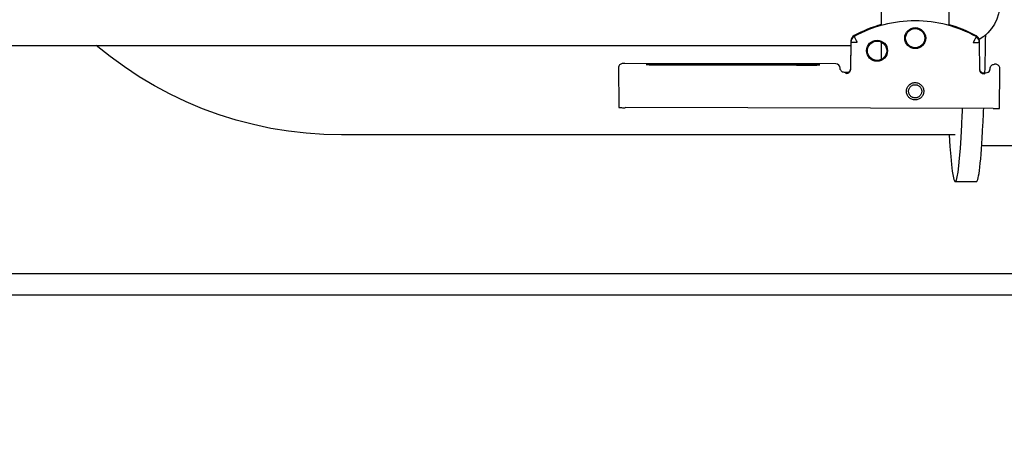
# Model space of a CAD drawing. Header units: millimetres. Extents: x 42924 to 92944, y -369470 to -179866.
# Tile 151 of 256: x 60412 to 60436, y -180945 to -180935. Entities that reach past the tile are written whole.
import ezdxf

# ---------------------------------------------------------------- set-up
doc = ezdxf.new("R2010")
doc.units = ezdxf.units.MM
doc.linetypes.add('DASHDOT', pattern=[25.4, 12.7, -6.35, 0, -6.35])
doc.layers.get('0').update_dxf_attribs({"color": 8})
for name, color, linetype in [('!! 0_ Istn-sciany', 8, 'Continuous'), ('!! 0_Osie', 8, 'DASHDOT'), ('0-osie-liniA', 8, 'DASHDOT')]:
    doc.layers.add(name, color=color, linetype=linetype)
doc.layers.add('!!_@ wypos sanit nd', color=8, linetype='Continuous', plot=False)
doc.layers.add('E_SAP_ZASIĘG', color=150, linetype='Continuous', plot=False)

# ---------------------------------------------------------------- blocks, each defined once
blk = doc.blocks.new('A$Cff2eaf8b')
for points in [[(-0.18941, 0.09963), (-0.19441, 0.09963)], [(-0.19567, 0.09113), (-0.20939, 0.09113)], [(-0.18941, 0.08863), (-0.04454, 0.08863), (-0.04035, 0.08853), (-0.03617, 0.08824), (-0.032, 0.08775), (-0.02786, 0.08707), (-0.02376, 0.08619), (-0.0197, 0.08513), (-0.0157, 0.08388), (-0.01176, 0.08244), (-0.00789, 0.08082), (-0.0041, 0.07902), (-0.0004, 0.07705), (0.0032, 0.0749), (0.0067, 0.0726), (0.01009, 0.07012), (0.01337, 0.0675)], [(-0.19839, 0.08237), (-0.11148, 0.08219)], [(-0.19594, 0.07411), (-0.19609, 0.07411), (-0.19639, 0.07411), (-0.19593, 0.07402), (-0.19578, 0.07396), (-0.19564, 0.07387), (-0.19551, 0.07376), (-0.1954, 0.07363), (-0.19532, 0.07349), (-0.19526, 0.07333), (-0.19523, 0.07317)], [(-0.16479, 0.06647), (-0.16466, 0.07302), (-0.16465, 0.07318), (-0.16461, 0.07333), (-0.16454, 0.07348), (-0.16445, 0.07361), (-0.16435, 0.07373), (-0.16422, 0.07383), (-0.16409, 0.07391), (-0.16394, 0.07396), (-0.16349, 0.07404), (-0.1638, 0.07405), (-0.16395, 0.07405)], [(-0.12195, 0.07209), (-0.15195, 0.07215)], [(-0.15195, 0.07205), (-0.12195, 0.07199)], [(-0.172, 0.07079), (-0.172, 0.06674)], [(0.16493, 0.0675), (-0.16477, 0.0675)], [(-0.172, 0.06279), (-0.172, -0.00182)]]:
    blk.add_lwpolyline(points)
for points in [[(-0.19989, 0.08236), (-0.19995, 0.07336, 0.009369), (-0.19994, 0.07293), (-0.19992, 0.07276), (-0.19986, 0.07259), (-0.19979, 0.07243), (-0.19968, 0.07229), (-0.19955, 0.07217), (-0.19941, 0.07208), (-0.19924, 0.07201), (-0.19908, 0.07197), (-0.19895, 0.07196), (-0.1988, 0.07196)], [(-0.16413, 0.07389), (-0.16324, 0.07389), (-0.16303, 0.07386), (-0.16283, 0.0738), (-0.16264, 0.07369), (-0.16249, 0.07354), (-0.16237, 0.07337), (-0.16228, 0.07317), (-0.16225, 0.07297, 0.002299), (-0.16224, 0.07285, 0.40455), (-0.16124, 0.07188), (-0.11145, 0.07178), (-0.11127, 0.07178), (-0.11111, 0.07178), (-0.111, 0.07178), (-0.11083, 0.07179), (-0.11065, 0.07183), (-0.11049, 0.0719), (-0.11033, 0.072), (-0.1102, 0.07212), (-0.11009, 0.07227), (-0.11001, 0.07243), (-0.10996, 0.07261), (-0.10995, 0.07279), (-0.10997, 0.08178), (-0.10998, 0.08217)], [(-0.19576, 0.07395), (-0.19665, 0.07395, 0.282591), (-0.19754, 0.0734), (-0.19758, 0.07331), (-0.19761, 0.0732), (-0.19763, 0.07311), (-0.19764, 0.07296, -0.415352), (-0.19865, 0.07196)], [(-0.19623, 0.07426), (-0.19588, 0.0742), (-0.19555, 0.07399), (-0.19533, 0.07367), (-0.19523, 0.07332), (-0.19513, 0.06676), (-0.19513, 0.0667, 0.265347), (-0.19435, 0.06544, 0.125711), (-0.17997, 0.06173, 0.125711), (-0.16558, 0.06538, 0.26954), (-0.1648, 0.06667), (-0.16467, 0.07322), (-0.16464, 0.07344), (-0.16456, 0.07365), (-0.16444, 0.07383), (-0.16428, 0.07399), (-0.1641, 0.0741), (-0.16389, 0.07417), (-0.16368, 0.0742)], [(-0.15993, -0.0325), (-0.17249, -0.0325, 0.405519), (-0.172, -0.032), (-0.172, -0.0313, 0.414214), (-0.1725, -0.0308), (-0.1875, -0.0308, 0.414214), (-0.188, -0.0313), (-0.188, -0.032, 0.405519), (-0.18751, -0.0325), (-0.19, -0.0325, -0.414214), (-0.2, -0.0225), (-0.2, 0.0575, -0.266001), (-0.19506, 0.06612)], [(-0.19513, 0.06651), (-0.19511, 0.06632), (-0.19509, 0.06622), (-0.19506, 0.06612), (-0.19503, 0.06602), (-0.19498, 0.06592), (-0.19493, 0.06582), (-0.19488, 0.06573), (-0.19482, 0.06564), (-0.19475, 0.06556), (-0.19468, 0.06548), (-0.1946, 0.06541), (-0.19452, 0.06535), (-0.19443, 0.06529), (-0.19434, 0.06524), (-0.19358, 0.06483), (-0.19281, 0.06445), (-0.19203, 0.0641), (-0.19125, 0.06376), (-0.19045, 0.06345), (-0.18964, 0.06316), (-0.18882, 0.06289), (-0.188, 0.06265), (-0.188, -0.01362, 0.414214)], [(-0.172, 0.0626), (-0.17117, 0.06284), (-0.17034, 0.0631), (-0.16952, 0.06339), (-0.16872, 0.0637), (-0.16792, 0.06404), (-0.16713, 0.06439), (-0.16635, 0.06477), (-0.16558, 0.06518), (-0.16557, 0.06518, 0.269546), (-0.16479, 0.06647)]]:
    blk.add_lwpolyline(points, format="xyb")
for points in [[(-0.17994, 0.08038), (-0.17974, 0.08037), (-0.17954, 0.08034), (-0.17935, 0.08029), (-0.17916, 0.08022), (-0.17897, 0.08013), (-0.1788, 0.08003), (-0.17864, 0.07991), (-0.17849, 0.07978), (-0.17836, 0.07963), (-0.17824, 0.07947), (-0.17814, 0.07929), (-0.17805, 0.07911), (-0.17798, 0.07892), (-0.17793, 0.07873), (-0.17791, 0.07853), (-0.1779, 0.07833), (-0.17791, 0.07813), (-0.17794, 0.07793), (-0.17799, 0.07773), (-0.17805, 0.07754), (-0.17814, 0.07736), (-0.17824, 0.07719), (-0.17836, 0.07703), (-0.1785, 0.07688), (-0.17865, 0.07675), (-0.17881, 0.07663), (-0.17898, 0.07652), (-0.17916, 0.07644), (-0.17935, 0.07637), (-0.17955, 0.07632), (-0.17975, 0.07629), (-0.17995, 0.07628), (-0.18015, 0.07629), (-0.18035, 0.07632), (-0.18054, 0.07637), (-0.18073, 0.07644), (-0.18091, 0.07653), (-0.18109, 0.07663), (-0.18125, 0.07675), (-0.18139, 0.07689), (-0.18153, 0.07704), (-0.18165, 0.0772), (-0.18175, 0.07737), (-0.18184, 0.07755), (-0.1819, 0.07774), (-0.18195, 0.07794), (-0.18198, 0.07813), (-0.18199, 0.07834), (-0.18198, 0.07854), (-0.18195, 0.07873), (-0.1819, 0.07893), (-0.18183, 0.07912), (-0.18175, 0.0793), (-0.18164, 0.07947), (-0.18152, 0.07963), (-0.18139, 0.07978), (-0.18124, 0.07992), (-0.18108, 0.08004), (-0.18091, 0.08014), (-0.18072, 0.08022), (-0.18053, 0.08029), (-0.18034, 0.08034), (-0.18014, 0.08037)], [(-0.17994, 0.07987), (-0.17979, 0.07987), (-0.17964, 0.07984), (-0.17949, 0.07981), (-0.17935, 0.07976), (-0.17921, 0.07969), (-0.17908, 0.07961), (-0.17896, 0.07952), (-0.17885, 0.07942), (-0.17874, 0.07931), (-0.17865, 0.07918), (-0.17858, 0.07905), (-0.17851, 0.07892), (-0.17846, 0.07877), (-0.17842, 0.07862), (-0.1784, 0.07847), (-0.17839, 0.07832), (-0.1784, 0.07817), (-0.17842, 0.07802), (-0.17846, 0.07787), (-0.17851, 0.07773), (-0.17858, 0.07759), (-0.17866, 0.07746), (-0.17875, 0.07734), (-0.17885, 0.07723), (-0.17896, 0.07712), (-0.17909, 0.07703), (-0.17922, 0.07696), (-0.17935, 0.07689), (-0.1795, 0.07684), (-0.17964, 0.0768), (-0.1798, 0.07678), (-0.17995, 0.07677), (-0.1801, 0.07678), (-0.18025, 0.07681), (-0.1804, 0.07684), (-0.18054, 0.07689), (-0.18068, 0.07696), (-0.18081, 0.07704), (-0.18093, 0.07713), (-0.18104, 0.07723), (-0.18114, 0.07734), (-0.18123, 0.07747), (-0.18131, 0.0776), (-0.18138, 0.07773), (-0.18143, 0.07788), (-0.18146, 0.07803), (-0.18149, 0.07818), (-0.18149, 0.07833), (-0.18149, 0.07848), (-0.18146, 0.07863), (-0.18143, 0.07878), (-0.18137, 0.07892), (-0.18131, 0.07906), (-0.18123, 0.07919), (-0.18114, 0.07931), (-0.18104, 0.07942), (-0.18092, 0.07952), (-0.1808, 0.07962), (-0.18067, 0.07969), (-0.18053, 0.07976), (-0.18039, 0.07981), (-0.18024, 0.07985), (-0.18009, 0.07987)]]:
    blk.add_lwpolyline(points, close=True)
for points in [[(-0.19436, 0.06548), (-0.19435, 0.06548), (-0.19435, 0.06548), (-0.19435, 0.06548), (-0.19435, 0.06548), (-0.19435, 0.06548), (-0.19435, 0.06548), (-0.19435, 0.06548), (-0.19435, 0.06548), (-0.19435, 0.06548), (-0.19435, 0.06548), (-0.19435, 0.06548), (-0.19435, 0.06548), (-0.19435, 0.06548), (-0.19435, 0.06548), (-0.19435, 0.06548), (-0.19435, 0.06548), (-0.19435, 0.06548), (-0.19435, 0.06548), (-0.19435, 0.06549), (-0.19435, 0.06549), (-0.19435, 0.06549), (-0.19435, 0.06549), (-0.19435, 0.06549), (-0.19435, 0.06549), (-0.19435, 0.0655), (-0.19435, 0.0655), (-0.19434, 0.0655), (-0.19434, 0.06551), (-0.19434, 0.06551), (-0.19434, 0.06552), (-0.19433, 0.06552), (-0.19433, 0.06553), (-0.19433, 0.06553), (-0.19433, 0.06554), (-0.19432, 0.06554), (-0.19432, 0.06555), (-0.19432, 0.06555), (-0.19432, 0.06556), (-0.19431, 0.06556), (-0.19431, 0.06557), (-0.19431, 0.06558), (-0.1943, 0.06558), (-0.1943, 0.06559), (-0.19429, 0.0656), (-0.19429, 0.06561), (-0.19429, 0.06561), (-0.19428, 0.06562), (-0.19428, 0.06563), (-0.19427, 0.06564), (-0.19427, 0.06565), (-0.19426, 0.06566), (-0.19426, 0.06566), (-0.19425, 0.06567), (-0.19425, 0.06568), (-0.19424, 0.06569), (-0.19424, 0.0657), (-0.19423, 0.06571), (-0.19423, 0.06572), (-0.19422, 0.06573), (-0.19422, 0.06574), (-0.19421, 0.06575), (-0.1942, 0.06576), (-0.1942, 0.06578), (-0.19419, 0.06579), (-0.19419, 0.0658), (-0.19418, 0.06581), (-0.19417, 0.06582), (-0.19417, 0.06583), (-0.19416, 0.06585), (-0.19415, 0.06586), (-0.19414, 0.06588), (-0.19413, 0.06591), (-0.19411, 0.06594), (-0.1941, 0.06596), (-0.19408, 0.06599), (-0.19407, 0.06602), (-0.19405, 0.06605), (-0.19395, 0.06623), (-0.19393, 0.06626), (-0.1939, 0.06633), (-0.19388, 0.06636), (-0.19386, 0.0664), (-0.19384, 0.06643), (-0.19382, 0.06646), (-0.1938, 0.0665), (-0.19378, 0.06653), (-0.19377, 0.06657), (-0.19376, 0.06659), (-0.19375, 0.0666), (-0.19375, 0.0666), (-0.19374, 0.06662), (-0.19373, 0.06663), (-0.19372, 0.06664), (-0.19372, 0.06665), (-0.19371, 0.06666), (-0.19371, 0.06667), (-0.19371, 0.06667), (-0.1937, 0.06668), (-0.1937, 0.06668), (-0.1937, 0.06668), (-0.1937, 0.06669), (-0.1937, 0.06669), (-0.1937, 0.0667), (-0.19369, 0.06671), (-0.19369, 0.06671), (-0.19369, 0.06672), (-0.19368, 0.06672), (-0.19368, 0.06672), (-0.19368, 0.06673), (-0.19367, 0.06673), (-0.19367, 0.06674), (-0.19367, 0.06674), (-0.19366, 0.06674), (-0.19365, 0.06675), (-0.19365, 0.06675), (-0.19364, 0.06676), (-0.19364, 0.06676), (-0.19364, 0.06676), (-0.19364, 0.06677), (-0.19363, 0.06677), (-0.19363, 0.06678), (-0.19363, 0.06678), (-0.19363, 0.06678), (-0.19363, 0.06679), (-0.19363, 0.06679), (-0.19363, 0.0668), (-0.19363, 0.0668), (-0.19363, 0.06681), (-0.19364, 0.06681), (-0.19364, 0.06681), (-0.19364, 0.06682), (-0.19364, 0.06682), (-0.19364, 0.06682), (-0.19365, 0.06682), (-0.19365, 0.06682), (-0.19365, 0.06682), (-0.19365, 0.06682), (-0.19365, 0.06682), (-0.19366, 0.06682), (-0.19366, 0.06682), (-0.19366, 0.06682), (-0.19366, 0.06682), (-0.19366, 0.06682), (-0.19367, 0.06682), (-0.19367, 0.06682), (-0.19367, 0.06682), (-0.19367, 0.06682), (-0.19367, 0.06682), (-0.19368, 0.06682), (-0.19368, 0.06682), (-0.19369, 0.06682), (-0.19369, 0.06682), (-0.19369, 0.06681), (-0.1937, 0.06681), (-0.1937, 0.06681), (-0.19371, 0.06681), (-0.19371, 0.06681), (-0.19371, 0.06681), (-0.19371, 0.06681), (-0.19372, 0.0668), (-0.19372, 0.0668), (-0.19373, 0.0668), (-0.19373, 0.0668), (-0.19374, 0.0668), (-0.19374, 0.0668), (-0.19374, 0.0668), (-0.19375, 0.0668), (-0.19375, 0.06681), (-0.19376, 0.06681), (-0.19376, 0.06681), (-0.19377, 0.06681), (-0.19377, 0.06681), (-0.19377, 0.06681), (-0.19377, 0.06681), (-0.19378, 0.06681), (-0.19378, 0.06681), (-0.19378, 0.06681), (-0.19378, 0.06681), (-0.19379, 0.06681), (-0.19379, 0.06681), (-0.19379, 0.06681), (-0.19379, 0.06681), (-0.1938, 0.06681), (-0.1938, 0.06681), (-0.19381, 0.06681), (-0.19381, 0.06681), (-0.19382, 0.06681), (-0.19383, 0.06681), (-0.19383, 0.06681), (-0.19384, 0.06681), (-0.19385, 0.06681), (-0.19385, 0.06681), (-0.19386, 0.06681), (-0.19387, 0.06681), (-0.19388, 0.06681), (-0.19389, 0.06681), (-0.19389, 0.0668), (-0.1939, 0.0668), (-0.19391, 0.0668), (-0.19392, 0.0668), (-0.19397, 0.0668), (-0.19398, 0.0668), (-0.19399, 0.0668), (-0.194, 0.0668), (-0.19401, 0.0668), (-0.19402, 0.0668), (-0.19403, 0.0668), (-0.19405, 0.0668), (-0.19406, 0.0668), (-0.19407, 0.0668), (-0.19408, 0.0668), (-0.19409, 0.0668), (-0.1941, 0.0668), (-0.19412, 0.0668), (-0.19417, 0.0668), (-0.19419, 0.0668), (-0.19421, 0.0668), (-0.19424, 0.0668), (-0.19426, 0.0668), (-0.19429, 0.0668), (-0.19431, 0.0668), (-0.19433, 0.0668), (-0.19436, 0.0668), (-0.19438, 0.06679), (-0.19455, 0.06679), (-0.19457, 0.06679), (-0.19459, 0.06679), (-0.19461, 0.06679), (-0.19463, 0.06679), (-0.19464, 0.06679), (-0.19465, 0.06679), (-0.19466, 0.06679), (-0.19467, 0.06679), (-0.19468, 0.06679), (-0.19469, 0.06679), (-0.1947, 0.06679), (-0.19471, 0.06679), (-0.19472, 0.06679), (-0.19473, 0.06679), (-0.19474, 0.06679), (-0.19474, 0.06679), (-0.19475, 0.06679), (-0.19476, 0.06679), (-0.19477, 0.06679), (-0.19478, 0.06679), (-0.19479, 0.06679), (-0.1948, 0.06679), (-0.1948, 0.06679), (-0.19481, 0.06679), (-0.19482, 0.06678), (-0.19483, 0.06678), (-0.19484, 0.06678), (-0.19484, 0.06678), (-0.19485, 0.06678), (-0.19486, 0.06678), (-0.19487, 0.06678), (-0.19487, 0.06678), (-0.19488, 0.06678), (-0.19489, 0.06678), (-0.1949, 0.06678), (-0.1949, 0.06678), (-0.19491, 0.06678), (-0.19492, 0.06678), (-0.19492, 0.06678), (-0.19493, 0.06678), (-0.19494, 0.06678), (-0.19494, 0.06678), (-0.19495, 0.06678), (-0.19496, 0.06678), (-0.19496, 0.06678), (-0.19497, 0.06678), (-0.19499, 0.06678), (-0.19499, 0.06678), (-0.195, 0.06678), (-0.195, 0.06678), (-0.19501, 0.06678), (-0.19501, 0.06678), (-0.19502, 0.06678), (-0.19502, 0.06678), (-0.19503, 0.06678), (-0.19503, 0.06678), (-0.19504, 0.06678), (-0.19504, 0.06678), (-0.19505, 0.06678), (-0.19505, 0.06678), (-0.19505, 0.06678), (-0.19506, 0.06678), (-0.19506, 0.06678), (-0.19507, 0.06678), (-0.19507, 0.06678), (-0.19507, 0.06678), (-0.19508, 0.06678), (-0.19508, 0.06678), (-0.19508, 0.06678), (-0.19509, 0.06678), (-0.19509, 0.06678), (-0.19509, 0.06678), (-0.1951, 0.06678), (-0.1951, 0.06678), (-0.1951, 0.06678), (-0.19511, 0.06678), (-0.19511, 0.06678), (-0.19511, 0.06678), (-0.19511, 0.06678), (-0.19511, 0.06678), (-0.19512, 0.06678), (-0.19512, 0.06678), (-0.19512, 0.06678), (-0.19512, 0.06678), (-0.19512, 0.06678), (-0.19512, 0.06678), (-0.19513, 0.06678), (-0.19513, 0.06677), (-0.19513, 0.06677), (-0.19513, 0.06677), (-0.19513, 0.06677), (-0.19513, 0.06677), (-0.19513, 0.06677), (-0.19513, 0.06677), (-0.19513, 0.06677), (-0.19513, 0.06677), (-0.19513, 0.06677), (-0.19513, 0.06677), (-0.19513, 0.06677), (-0.19513, 0.06677), (-0.19513, 0.06677), (-0.19513, 0.06677), (-0.19513, 0.06678), (-0.19513, 0.06678), (-0.19513, 0.06678), (-0.19513, 0.06678), (-0.19513, 0.06678), (-0.19513, 0.06678), (-0.19513, 0.06678), (-0.19513, 0.06678), (-0.19513, 0.06678), (-0.19513, 0.06678), (-0.19513, 0.06678), (-0.19513, 0.06678), (-0.19513, 0.06678), (-0.19513, 0.06678), (-0.19513, 0.06678), (-0.19513, 0.06677), (-0.19513, 0.06677, 0.269547)], [(-0.1648, 0.06671), (-0.16481, 0.06671), (-0.16485, 0.06672), (-0.16497, 0.06672), (-0.16603, 0.06675), (-0.16612, 0.06675), (-0.16616, 0.06675), (-0.1662, 0.06675), (-0.16623, 0.06676), (-0.16627, 0.06677), (-0.1663, 0.06675), (-0.1663, 0.06672), (-0.16628, 0.0667), (-0.16625, 0.06667), (-0.16623, 0.06663), (-0.16622, 0.0666), (-0.1662, 0.06657), (-0.16561, 0.06549), (-0.1656, 0.06545), (-0.16558, 0.06542, 0.269546)]]:
    blk.add_lwpolyline(points, format="xyb", close=True)
for centre, radius in [((-0.17096, 0.06877), 0.00247), ((-0.17096, 0.06877), 0.00227), ((-0.17997, 0.06579), 0.00247), ((-0.17997, 0.06579), 0.00227)]:
    blk.add_circle(centre, radius)
for centre, major_axis, ratio, start_param, end_param in [((-0.18941, 0.04363), (0, 0.056), 0.04256, 5.645661, 6.988802), ((-0.19441, 0.04363), (0, 0.056), 0.04256, 0, 0.705617), ((-0.19441, 0.04363), (0, 0.056), 0.04256, 0.705617, 0.806963), ((-0.18941, 0.04363), (0, 0.056), 0.04256, 0.705617, 0.807212), ((-0.19839, 0.08235), (-0.0015, 0), 0.008726, 4.712674, 6.283151), ((-0.11148, 0.08218), (-0.0015, 0), 0.008726, 3.141878, 4.712682), ((-0.19664, 0.07495), (-0.000002, -0.001), 0.000289, 6.274459, 6.283185), ((-0.19441, 0.04363), (0, 0.056), 0.04256, 0.998527, 1.179108), ((-0.16324, 0.07489), (-0.000002, -0.001), 0.000289, 6.274459, 6.283185), ((-0.15195, 0.0721), (0.0055, -0.00001), 0.008726, 1.571085, 4.712678), ((-0.12195, 0.07204), (0.0055, -0.00001), 0.008726, 4.712678, 7.854271), ((-0.19879, 0.07296), (-0.000011, -0.001), 0.706875, 0, 0.012337), ((-0.19844, 0.07196), (-0.000501, 0.000001), 0.008726, 0.786107, 1.14947), ((-0.19864, 0.07296), (-0.000006, -0.001), 0.408573, 0, 0.00956), ((-0.19463, 0.06658), (-0.0005, -0.000008), 0.017454, 0, 0.000137), ((-0.1653, 0.06668), (0.0005, -0.00001), 0.000006, 6.282744, 6.283185)]:
    blk.add_ellipse(centre, major_axis=major_axis, ratio=ratio, start_param=start_param, end_param=end_param)
blk = doc.blocks.new('BLOK OSI')
at = {"layer": '0-osie-liniA', "ltscale": 5}
blk.add_lwpolyline([(48639.258, -194702.088), (55442.285, -194702.088)], dxfattribs=at)

msp = doc.modelspace()

# ---------------------------------------------------------------- linework, layer by layer
at = {"layer": '!! 0_ Istn-sciany'}
msp.add_lwpolyline([(60216.56735, -180941.3878), (60472.56735, -180941.3878)], dxfattribs=at)
at = {"layer": 'E_SAP_ZASIĘG'}
for centre in [(60076.8218, -181088.08994), (60928.90732, -181088.08994)]:
    msp.add_circle(centre, 600, dxfattribs=at)

# ---------------------------------------------------------------- block references
at = {"layer": '!! 0_Osie'}
msp.add_blockref('BLOK OSI', (8819.85593, 13761.2005), dxfattribs=at)
at = {"layer": '!!_@ wypos sanit nd', "xscale": 100, "yscale": 100, "zscale": 100, "rotation": 180}
msp.add_blockref('A$Cff2eaf8b', (60415.60353, -180928.75735), dxfattribs=at)

doc.saveas('drawing.dxf')
